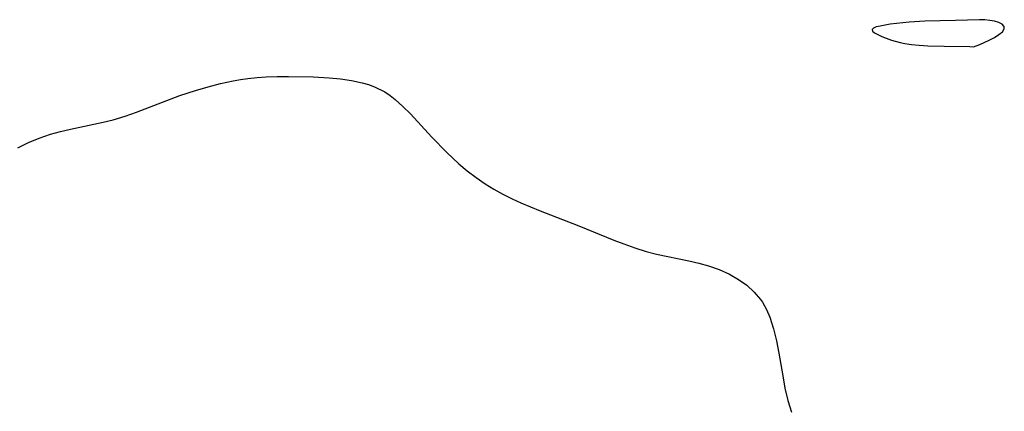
# Model space of a CAD drawing. Header units: inches. Extents: x 1073367 to 1082519, y 1569854 to 1574957.
# Tile 115 of 256: x 1075874 to 1076023, y 1573515 to 1573575. Entities that reach past the tile are written whole.
import ezdxf

# ---------------------------------------------------------------- set-up
doc = ezdxf.new("R2010")
doc.units = ezdxf.units.IN
doc.header["$MEASUREMENT"] = 0
doc.layers.add('CGG_CurvaNivelLidar_v1', color=7, linetype='Continuous', lineweight=30, true_color=0x008008)

msp = doc.modelspace()

# ---------------------------------------------------------------- linework, layer by layer
at = {"layer": 'CGG_CurvaNivelLidar_v1'}
msp.add_polyline3d([(1076018.5, 1573570.6063, 68), (1076019.4229, 1573570.9585, 68), (1076020.8764, 1573571.6259, 68), (1076021.6374, 1573572.0336, 68), (1076022.3216, 1573572.464, 68), (1076022.8511, 1573572.8966, 68), (1076023.1457, 1573573.3105, 68), (1076023.1392, 1573573.6989, 68), (1076022.8465, 1573574.0264, 68), (1076022.3302, 1573574.2757, 68), (1076021.6828, 1573574.4641, 68), (1076020.9635, 1573574.6064, 68), (1076020.193, 1573574.6911, 68), (1076019.3658, 1573574.7111, 68), (1076015.7775, 1573574.5752, 68), (1076011.1298, 1573574.4701, 68), (1076008.767, 1573574.3344, 68), (1076005.8429, 1573574.0085, 68), (1076004.3474, 1573573.7552, 68), (1076003.7597, 1573573.6048, 68), (1076003.3366, 1573573.4316, 68), (1076003.1395, 1573573.2277, 68), (1076003.216, 1573572.9925, 68), (1076003.5167, 1573572.7305, 68), (1076003.987, 1573572.4528, 68), (1076004.5849, 1573572.1698, 68), (1076005.2787, 1573571.8917, 68), (1076006.0454, 1573571.6297, 68), (1076007.3788, 1573571.2698, 68), (1076008.082, 1573571.1226, 68), (1076009.0924, 1573570.9649, 68), (1076010.269, 1573570.8437, 68), (1076011.5528, 1573570.7595, 68), (1076014.0554, 1573570.6869, 68), (1076017.9312, 1573570.6457, 68)], close=True, dxfattribs=at)
msp.add_polyline3d([(1075873.7798, 1573555.292, 67.5), (1075875.3992, 1573556.1065, 67.5), (1075877.0467, 1573556.7929, 67.5), (1075878.7394, 1573557.3638, 67.5), (1075880.2529, 1573557.7761, 67.5), (1075881.7866, 1573558.1305, 67.5), (1075886.7247, 1573559.1723, 67.5), (1075888.2555, 1573559.5569, 67.5), (1075890.0287, 1573560.0862, 67.5), (1075891.7839, 1573560.69, 67.5), (1075898.3451, 1573563.2194, 67.5), (1075900.7084, 1573564.011, 67.5), (1075902.5943, 1573564.5628, 67.5), (1075904.4965, 1573565.0492, 67.5), (1075906.4125, 1573565.462, 67.5), (1075907.5241, 1573565.6609, 67.5), (1075908.64, 1573565.825, 67.5), (1075910.0142, 1573565.9733, 67.5), (1075911.3928, 1573566.068, 67.5), (1075913.0749, 1573566.122, 67.5), (1075914.7567, 1573566.1276, 67.5), (1075918.5151, 1573566.0473, 67.5), (1075920.9467, 1573565.9276, 67.5), (1075922.656, 1573565.7644, 67.5), (1075924.326, 1573565.5174, 67.5), (1075925.9419, 1573565.1705, 67.5), (1075926.8923, 1573564.898, 67.5), (1075927.8118, 1573564.5603, 67.5), (1075929.3375, 1573563.7774, 67.5), (1075930.1575, 1573563.2338, 67.5), (1075930.9457, 1573562.6283, 67.5), (1075932.1081, 1573561.5899, 67.5), (1075933.2264, 1573560.4618, 67.5), (1075936.5014, 1573556.9238, 67.5), (1075938.7488, 1573554.5947, 67.5), (1075940.5516, 1573552.9045, 67.5), (1075941.8358, 1573551.8224, 67.5), (1075943.1679, 1573550.8022, 67.5), (1075944.5509, 1573549.8541, 67.5), (1075945.8747, 1573549.0506, 67.5), (1075947.237, 1573548.3064, 67.5), (1075948.6296, 1573547.6101, 67.5), (1075949.9491, 1573546.9968, 67.5), (1075952.8621, 1573545.7688, 67.5), (1075958.7198, 1573543.4931, 67.5), (1075964.0073, 1573541.3382, 67.5), (1075965.525, 1573540.7493, 67.5), (1075967.2169, 1573540.1429, 67.5), (1075968.9264, 1573539.6122, 67.5), (1075970.4657, 1573539.2208, 67.5), (1075975.3636, 1573538.2117, 67.5), (1075976.8888, 1573537.8617, 67.5), (1075978.3801, 1573537.4447, 67.5), (1075979.9883, 1573536.8668, 67.5), (1075981.5208, 1573536.1648, 67.5), (1075982.8822, 1573535.3849, 67.5), (1075984.1411, 1573534.4909, 67.5), (1075985.2737, 1573533.4766, 67.5), (1075986.2482, 1573532.328, 67.5), (1075986.514, 1573531.9393, 67.5), (1075987.1392, 1573530.8316, 67.5), (1075987.6559, 1573529.6433, 67.5), (1075988.2247, 1573527.9108, 67.5), (1075988.6719, 1573526.0958, 67.5), (1075989.0344, 1573524.2284, 67.5), (1075989.6001, 1573520.7807, 67.5), (1075989.9429, 1573518.8912, 67.5), (1075990.3625, 1573517.0444, 67.5), (1075990.9086, 1573515.2698, 67.5)], dxfattribs=at)

doc.saveas('drawing.dxf')
